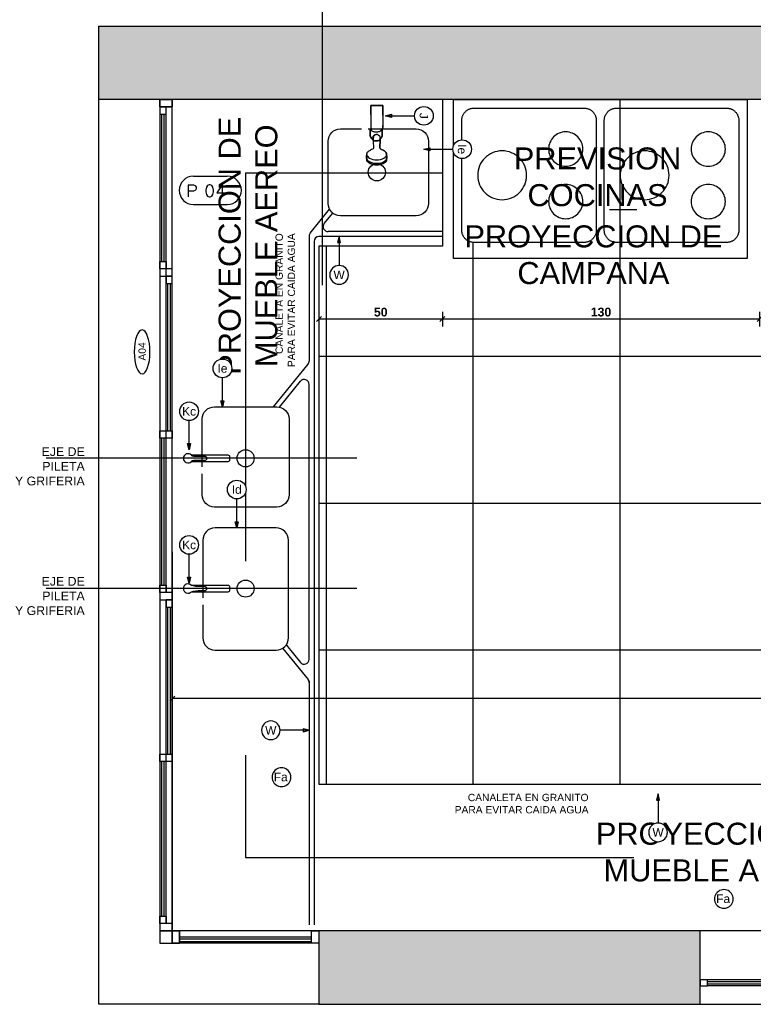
# Model space of a CAD drawing. Header units: millimetres. Extents: x 2889.7 to 2958.5, y 1033.7 to 1094.5.
# Tile 15 of 32: x 2945.1 to 2948.1, y 1037.9 to 1041.9. Entities that reach past the tile are written whole.
import ezdxf
from ezdxf.enums import TextEntityAlignment as Align

# ---------------------------------------------------------------- set-up
doc = ezdxf.new("R2010")
doc.units = ezdxf.units.MM
doc.set_wipeout_variables(frame=1)
for name, pattern in [('DASHDOT', [25.4, 12.7, -6.35, 0, -6.35]), ('HIDDEN', [0.375, 0.25, -0.125]), ('HIDDEN2', [4.7625, 3.175, -1.5875])]:
    doc.linetypes.add(name, pattern=pattern)
for name, color, linetype in [('A Aluminio', 5, 'Continuous'), ('A HATCH MURO ALB', 252, 'Continuous'), ('A MURO', 1, 'Continuous'), ('A Muro visto', 2, 'Continuous'), ('A PAVIMENTO', 8, 'Continuous'), ('A-ABER', 1, 'Continuous'), ('A-ALBA-0', 9, 'Continuous'), ('A-ALBA-1', 1, 'Continuous'), ('A-ALBA-2', 2, 'Continuous'), ('A-ALBA-4', 6, 'Continuous'), ('A-ANNO-PLANI @ 20', 1, 'Continuous'), ('A-ANNO-SIMB @ 20', 2, 'Continuous'), ('A-ANOT-COTA-PARC', 1, 'Continuous'), ('A-ANOT-TTEC', 2, 'Continuous'), ('A-EQPM-FIJO', 1, 'Continuous'), ('A-EQPM-MOVL', 8, 'Continuous'), ('A-EQPM-SANI', 1, 'Continuous'), ('B Vidrio', 8, 'Continuous'), ('TEXTOS', 2, 'Continuous'), ('TXT PLANILLAS', 3, 'Continuous')]:
    doc.layers.add(name, color=color, linetype=linetype)
doc.styles.add('arial', font='arial.ttf')
doc.styles.add('BIS-ANOT', font='swiss.ttf')
doc.styles.add('BIS-COTA', font='swissb.ttf')
doc.styles.add('BIS-TXT', font='swiss.ttf')
doc.styles.add('E5-100', font='micross.ttf')
doc.styles.add('ROMANS', font='romans.shx')
doc.dimstyles.new('BIS-COTA-PARC', dxfattribs={"dimscale": 0, "dimtxt": 0.0018, "dimasz": 0.001, "dimexe": 0.0015, "dimexo": 0, "dimgap": 0.0005, "dimtad": 1, "dimdec": 0, "dimlfac": 100, "dimzin": 9, "dimdsep": 46, "dimtxsty": 'BIS-COTA', "dimblk": 'OBLIQUE', "dimcen": 2.5, "dimclrd": 256, "dimclre": 251, "dimclrt": 2, "dimadec": 1, "dimazin": 2, "dimtfac": 1, "dimtdec": 0, "dimtix": 1, "dimtmove": 2, "dimatfit": 3, "dimldrblk": 'DOT', "dimfxl": 0.0015, "dimfxlon": 1, "dimtolj": 1, "dimtzin": 0, "dimarcsym": 0})

# ---------------------------------------------------------------- blocks, each defined once
blk = doc.blocks.new('A04')
at = {"layer": 'A Aluminio'}
for p, q in [((0, -3.4, -10), (0, 0, -10)), ((0.025, -2.016, -10), (0.025, -0.03, -10)), ((0.05, 0, -10), (0.05, -3.4, -10)), ((0.025, -3.37, -10), (0.025, -2.046, -10)), ((-0.6, -3.4, -10), (0.05, -3.4, -10)), ((0, -3.4, -10), (0, -3.45, -10)), ((0, -3.45, -10), (0, -3.4, -10)), ((0.05, -3.4, -10), (0.05, -3.45, -10)), ((-0.6, -3.45, -10), (0, -3.45, -10)), ((-0.57, -3.425, -10), (-0.03, -3.425, -10))]:
    blk.add_line(p, q, dxfattribs=at)
at = {"layer": 'A Aluminio', "elevation": -10}
for points in [[(0.05, 0), (0.05, -0.03), (0, -0.03), (0, 0)], [(0.05, -0.03), (0.05, 0), (0, 0), (0, -0.03)], [(0.05, -0.03), (0.05, -0.06), (0.025, -0.06), (0.025, -0.03)], [(0.05, -0.692), (0.05, -0.662), (0.025, -0.662), (0.025, -0.692)], [(0.05, -0.692), (0.05, -0.722), (0, -0.722), (0, -0.692)], [(0.025, -0.722), (0.025, -0.752), (0, -0.752), (0, -0.722)], [(0.05, -1.384), (0.05, -1.354), (0, -1.354), (0, -1.384)], [(0.05, -2.016), (0.05, -1.986), (0.025, -1.986), (0.025, -2.016)], [(0.05, -2.016), (0.05, -2.046), (0, -2.046), (0, -2.016)], [(0.025, -2.046), (0.025, -2.076), (0, -2.076), (0, -2.046)], [(0.05, -2.7075), (0.05, -2.6775), (0, -2.6775), (0, -2.7075)], [(0.05, -3.37), (0.05, -3.34), (0.025, -3.34), (0.025, -3.37)], [(0.05, -3.37), (0.05, -3.4), (0, -3.4), (0, -3.37)], [(-0.6, -3.45), (-0.57, -3.45), (-0.57, -3.4), (-0.6, -3.4)], [(-0.03, -3.4), (0, -3.4), (0, -3.45), (-0.03, -3.45)], [(-0.03, -3.45), (0, -3.45), (0, -3.4), (-0.03, -3.4)], [(0, -3.4), (0.05, -3.4), (0.05, -3.45), (0, -3.45)]]:
    blk.add_lwpolyline(points, close=True, dxfattribs=at)
at = {"layer": 'A MURO'}
blk.add_line((0, -1.85, -10), (0, -3.4, -10), dxfattribs=at)
at = {"layer": 'A Muro visto', "elevation": -10}
blk.add_lwpolyline([(0, -3.4), (0, -3.4), (0, 0)], dxfattribs=at)
at = {"layer": 'B Vidrio'}
for p, q in [((0.0325, -0.662, -10), (0.0325, -0.06, -10)), ((0.0425, -0.662, -10), (0.0425, -0.06, -10)), ((0.0075, -1.354, -10), (0.0075, -0.752, -10)), ((0.0175, -1.354, -10), (0.0175, -0.752, -10)), ((0.0325, -1.986, -10), (0.0325, -1.384, -10)), ((0.0425, -1.986, -10), (0.0425, -1.384, -10)), ((0.0075, -2.6775, -10), (0.0075, -2.076, -10)), ((0.0175, -2.6775, -10), (0.0175, -2.076, -10)), ((0.0325, -3.34, -10), (0.0325, -2.7075, -10)), ((0.0425, -3.34, -10), (0.0425, -2.7075, -10)), ((-0.03, -3.4325, -10), (-0.57, -3.4325, -10)), ((-0.03, -3.4425, -10), (-0.57, -3.4425, -10))]:
    blk.add_line(p, q, dxfattribs=at)
blk = doc.blocks.new('A18 p')
at = {"linetype": 'ByBlock'}
for p, q in [((0.03, 0.025), (1.27, 0.025)), ((0.03, 0), (1.27, 0))]:
    blk.add_line(p, q, dxfattribs=at)
at = {"color": 8, "linetype": 'ByBlock'}
for p, q in [((0.03, 0.0175), (1.27, 0.0175)), ((0.03, 0.0075), (1.27, 0.0075))]:
    blk.add_line(p, q, dxfattribs=at)
at = {"linetype": 'HIDDEN'}
for points in [[(0.03, 0), (0, 0), (0, 0.025), (0.03, 0.025)], [(1.3, 0), (1.27, 0), (1.27, 0.025), (1.3, 0.025)]]:
    blk.add_lwpolyline(points, close=True, dxfattribs=at)
blk = doc.blocks.new('A-ANNO-NOM-2')
blk.add_wipeout([(0, -0.00191), (0.0003, -0.00189), (0.00059, -0.00182), (0.00087, -0.0017), (0.00112, -0.00155), (0.00135, -0.00135), (0.00155, -0.00112), (0.0017, -0.00087), (0.00182, -0.00059), (0.00189, -0.0003), (0.00191, 0), (0.00189, 0.0003), (0.00182, 0.00059), (0.0017, 0.00087), (0.00155, 0.00112), (0.00135, 0.00135), (0.00112, 0.00155), (0.00087, 0.0017), (0.00059, 0.00182), (0.0003, 0.00189), (0, 0.00191), (-0.0003, 0.00189), (-0.00059, 0.00182), (-0.00087, 0.0017), (-0.00112, 0.00155), (-0.00135, 0.00135), (-0.00155, 0.00112), (-0.0017, 0.00087), (-0.00182, 0.00059), (-0.00189, 0.0003), (-0.00191, 0), (-0.00189, -0.0003), (-0.00182, -0.00059), (-0.0017, -0.00087), (-0.00155, -0.00112), (-0.00135, -0.00135), (-0.00112, -0.00155), (-0.00087, -0.0017), (-0.00059, -0.00182), (-0.0003, -0.00189)])
blk.add_lwpolyline([(0, -0.00191), (0.0003, -0.00189), (0.00059, -0.00182), (0.00087, -0.0017), (0.00112, -0.00155), (0.00135, -0.00135), (0.00155, -0.00112), (0.0017, -0.00087), (0.00182, -0.00059), (0.00189, -0.0003), (0.00191, 0), (0.00189, 0.0003), (0.00182, 0.00059), (0.0017, 0.00087), (0.00155, 0.00112), (0.00135, 0.00135), (0.00112, 0.00155), (0.00087, 0.0017), (0.00059, 0.00182), (0.0003, 0.00189), (0, 0.00191), (-0.0003, 0.00189), (-0.00059, 0.00182), (-0.00087, 0.0017), (-0.00112, 0.00155), (-0.00135, 0.00135), (-0.00155, 0.00112), (-0.0017, 0.00087), (-0.00182, 0.00059), (-0.00189, 0.0003), (-0.00191, 0), (-0.00189, -0.0003), (-0.00182, -0.00059), (-0.0017, -0.00087), (-0.00155, -0.00112), (-0.00135, -0.00135), (-0.00112, -0.00155), (-0.00087, -0.0017), (-0.00059, -0.00182), (-0.0003, -0.00189)], close=True)
at = {"color": 1, "linetype": 'Continuous', "style": 'E5-100'}
blk.add_attdef('LETRA', text='', height=0.00175, dxfattribs=at).set_placement((0, 0), align=Align.MIDDLE_CENTER)
blk = doc.blocks.new('*U343')
at = {"linetype": 'ByBlock', "ltscale": 0.25}
blk.add_lwpolyline([(-0.5, 0), (-0.05, 0, 0.414214), (0, 0.05), (0, 0.4993, 0.414214), (-0.05, 0.5493), (-0.5, 0.5493, 0.414214), (-0.55, 0.4993), (-0.55, 0.05, 0.414214)], format="xyb", close=True, dxfattribs=at)
for centre, radius in [((-0.425, 0.3821), 0.07), ((-0.165, 0.2746), 0.1), ((-0.425, 0.1672), 0.07)]:
    blk.add_circle(centre, radius, dxfattribs=at)
blk = doc.blocks.new('_Oblique')
at = {"color": 0, "linetype": 'ByBlock', "lineweight": -2}
blk.add_line((-0.5, -0.5), (0.5, 0.5), dxfattribs=at)
blk = doc.blocks.new('*D393')
at = {"layer": 'A-ANOT-COTA-PARC', "color": 251, "lineweight": -2, "transparency": 16777216}
for p, q in [((2945.6999, 1039.1586), (2945.6999, 1039.0986)), ((2952.8354, 1039.1586), (2952.8354, 1039.0986))]:
    blk.add_line(p, q, dxfattribs=at)
at = {"layer": 'A-ANOT-COTA-PARC', "lineweight": -2, "transparency": 16777216}
blk.add_line((2952.8354, 1039.1286), (2945.6999, 1039.1286), dxfattribs=at)
at = {"layer": 'A-ANOT-COTA-PARC', "lineweight": -2, "transparency": 16777216, "xscale": 0.02, "yscale": 0.02, "zscale": 0.02, "rotation": 180}
blk.add_blockref('_Oblique', (2945.6999, 1039.1286), dxfattribs=at)
at = {"layer": 'A-ANOT-COTA-PARC', "lineweight": -2, "transparency": 16777216, "xscale": 0.02, "yscale": 0.02, "zscale": 0.02}
blk.add_blockref('_Oblique', (2952.8354, 1039.1286), dxfattribs=at)
at = {"layer": 'A-ANOT-COTA-PARC', "color": 2, "transparency": 16777216, "insert": (2949.2676, 1039.1566), "char_height": 0.036, "attachment_point": 5, "style": 'BIS-COTA'}
blk.add_mtext('\\A1;714', dxfattribs=at)
blk = doc.blocks.new('_Dot')
at = {"color": 0, "linetype": 'ByBlock', "lineweight": -2}
blk.add_line((-0.5, 0), (-1, 0), dxfattribs=at)
at = {"color": 0, "linetype": 'ByBlock', "const_width": 0.5}
blk.add_lwpolyline([(-0.25, 0, 1), (0.25, 0, 1)], format="xyb", close=True, dxfattribs=at)
blk = doc.blocks.new('*U35')
blk.add_lwpolyline([(0, -0.00785), (-0.00031, -0.0066), (0.00031, -0.0066)], close=True)
blk.add_wipeout([(0, -0.00191), (0.0003, -0.00189), (0.00059, -0.00182), (0.00087, -0.0017), (0.00112, -0.00155), (0.00135, -0.00135), (0.00155, -0.00112), (0.0017, -0.00087), (0.00182, -0.00059), (0.00189, -0.0003), (0.00191, 0), (0.00189, 0.0003), (0.00182, 0.00059), (0.0017, 0.00087), (0.00155, 0.00112), (0.00135, 0.00135), (0.00112, 0.00155), (0.00087, 0.0017), (0.00059, 0.00182), (0.0003, 0.00189), (0, 0.00191), (-0.0003, 0.00189), (-0.00059, 0.00182), (-0.00087, 0.0017), (-0.00112, 0.00155), (-0.00135, 0.00135), (-0.00155, 0.00112), (-0.0017, 0.00087), (-0.00182, 0.00059), (-0.00189, 0.0003), (-0.00191, 0), (-0.00189, -0.0003), (-0.00182, -0.00059), (-0.0017, -0.00087), (-0.00155, -0.00112), (-0.00135, -0.00135), (-0.00112, -0.00155), (-0.00087, -0.0017), (-0.00059, -0.00182), (-0.0003, -0.00189)])
at = {"linetype": 'Continuous'}
blk.add_line((0, -0.00785), (0, -0.00191), dxfattribs=at)
blk.add_circle((0, 0), 0.00191)
at = {"color": 1, "linetype": 'Continuous', "style": 'E5-100'}
blk.add_attdef('LETRA', text='', height=0.00175, dxfattribs=at).set_placement((0, 0), align=Align.MIDDLE_CENTER)
blk = doc.blocks.new('*U286')
blk.add_lwpolyline([(0.00785, 0), (0.0066, -0.00031), (0.0066, 0.00031)], close=True)
blk.add_wipeout([(0, -0.00191), (0.0003, -0.00189), (0.00059, -0.00182), (0.00087, -0.0017), (0.00112, -0.00155), (0.00135, -0.00135), (0.00155, -0.00112), (0.0017, -0.00087), (0.00182, -0.00059), (0.00189, -0.0003), (0.00191, 0), (0.00189, 0.0003), (0.00182, 0.00059), (0.0017, 0.00087), (0.00155, 0.00112), (0.00135, 0.00135), (0.00112, 0.00155), (0.00087, 0.0017), (0.00059, 0.00182), (0.0003, 0.00189), (0, 0.00191), (-0.0003, 0.00189), (-0.00059, 0.00182), (-0.00087, 0.0017), (-0.00112, 0.00155), (-0.00135, 0.00135), (-0.00155, 0.00112), (-0.0017, 0.00087), (-0.00182, 0.00059), (-0.00189, 0.0003), (-0.00191, 0), (-0.00189, -0.0003), (-0.00182, -0.00059), (-0.0017, -0.00087), (-0.00155, -0.00112), (-0.00135, -0.00135), (-0.00112, -0.00155), (-0.00087, -0.0017), (-0.00059, -0.00182), (-0.0003, -0.00189)])
at = {"linetype": 'Continuous'}
blk.add_line((0.00785, 0), (0.00191, 0), dxfattribs=at)
blk.add_circle((0, 0), 0.00191)
at = {"color": 1, "linetype": 'Continuous', "style": 'E5-100'}
blk.add_attdef('LETRA', text='', height=0.00175, dxfattribs=at).set_placement((0, 0), align=Align.MIDDLE_CENTER)
blk = doc.blocks.new('*U2')
for p, q in [((-0.273, 0.158), (0.153, 0.158)), ((-0.273, -0.198), (0.153, -0.198))]:
    blk.add_line(p, q)
for centre, start, end in [((-0.273, -0.02), 90, 270), ((0.153, -0.02), 270, 90)]:
    blk.add_arc(centre, 0.178, start, end)
at = {"style": 'ROMANS', "width": 1.1}
blk.add_text('P', height=0.15, dxfattribs=at).set_placement((-0.365, -0.102))
at = {"color": 0, "linetype": 'ByBlock', "style": 'ROMANS', "width": 1.05}
blk.add_attdef('NRO', text='', height=0.15, dxfattribs=at).set_placement((0, -0.027), align=Align.MIDDLE)
blk = doc.blocks.new('Linea Fas')
at = {"layer": 'A-ALBA-0'}
for p, q in [((24.6173, 27.5034), (24.6166, 27.502)), ((24.6166, 27.502), (24.6173, 27.5034)), ((24.6181, 27.5047), (24.6173, 27.5034)), ((24.6173, 27.5034), (24.6181, 27.5047)), ((24.619, 27.506), (24.6181, 27.5047)), ((24.6181, 27.5047), (24.619, 27.506)), ((24.6198, 27.5071), (24.619, 27.506)), ((24.619, 27.506), (24.6198, 27.5071)), ((24.6208, 27.5083), (24.6198, 27.5071)), ((24.6198, 27.5071), (24.6208, 27.5083)), ((24.6217, 27.5093), (24.6208, 27.5083)), ((24.6208, 27.5083), (24.6217, 27.5093)), ((24.6227, 27.5103), (24.6217, 27.5093)), ((24.6217, 27.5093), (24.6227, 27.5103)), ((24.6236, 27.5111), (24.6227, 27.5103)), ((24.6227, 27.5103), (24.6236, 27.5111)), ((24.6247, 27.5119), (24.6236, 27.5111)), ((24.6236, 27.5111), (24.6247, 27.5119)), ((24.6259, 27.5127), (24.6247, 27.5119)), ((24.6247, 27.5119), (24.6259, 27.5127)), ((24.6273, 27.5135), (24.6259, 27.5127)), ((24.6259, 27.5127), (24.6273, 27.5135)), ((24.6286, 27.5141), (24.6273, 27.5135)), ((24.6273, 27.5135), (24.6286, 27.5141)), ((24.63, 27.5145), (24.6286, 27.5141)), ((24.6286, 27.5141), (24.63, 27.5145)), ((24.6314, 27.5148), (24.63, 27.5145)), ((24.63, 27.5145), (24.6314, 27.5148)), ((24.6328, 27.5149), (24.6314, 27.5148)), ((24.6314, 27.5148), (24.6328, 27.5149)), ((24.6412, 27.5153), (24.6328, 27.5149)), ((24.6328, 27.5149), (24.6412, 27.5153)), ((24.6356, 27.5146), (24.6329, 27.5149)), ((24.6383, 27.5137), (24.6356, 27.5146)), ((24.6409, 27.5123), (24.6383, 27.5137)), ((24.6448, 27.5085), (24.6409, 27.5123)), ((24.6471, 27.5153), (24.6412, 27.5153)), ((24.6412, 27.5153), (24.6471, 27.5153)), ((24.6484, 27.5036), (24.6448, 27.5085)), ((24.6472, 27.5153), (24.6471, 27.5153)), ((24.6471, 27.5153), (24.6472, 27.5153)), ((24.6474, 27.5153), (24.6472, 27.5153)), ((24.6472, 27.5153), (24.6474, 27.5153)), ((24.6512, 27.5146), (24.6472, 27.5153)), ((24.6475, 27.5154), (24.6474, 27.5153)), ((24.6474, 27.5153), (24.6475, 27.5154)), ((24.6483, 27.5153), (24.6475, 27.5154)), ((24.6475, 27.5154), (24.6483, 27.5153)), ((24.6484, 27.5153), (24.6483, 27.5153)), ((24.6483, 27.5153), (24.6484, 27.5153)), ((24.6538, 27.5147), (24.6484, 27.5153)), ((24.6484, 27.5153), (24.6538, 27.5147)), ((24.6513, 27.4973), (24.6484, 27.5036)), ((24.655, 27.5127), (24.6512, 27.5146)), ((24.6576, 27.5141), (24.6538, 27.5147)), ((24.6538, 27.5147), (24.6576, 27.5141)), ((24.6608, 27.5067), (24.655, 27.5127)), ((24.6614, 27.5122), (24.6576, 27.5141)), ((24.6576, 27.5141), (24.6614, 27.5122)), ((24.6655, 27.4978), (24.6608, 27.5067)), ((24.6649, 27.5092), (24.6614, 27.5122)), ((24.6614, 27.5122), (24.6649, 27.5092)), ((24.668, 27.5051), (24.6649, 27.5092)), ((24.6649, 27.5092), (24.668, 27.5051)), ((24.6708, 27.5001), (24.668, 27.5051)), ((24.668, 27.5051), (24.6708, 27.5001)), ((24.4719, 27.4997), (24.4329, 27.4997)), ((24.4329, 27.4997), (24.4329, 27.4497)), ((24.4329, 27.4497), (24.4329, 27.4997)), ((24.4329, 27.4997), (24.4719, 27.4997)), ((24.4701, 27.4997), (24.5229, 27.4997)), ((24.5229, 27.4997), (24.5145, 27.4997)), ((24.5242, 27.4996), (24.5229, 27.4997)), ((24.5254, 27.4991), (24.5242, 27.4996)), ((24.5265, 27.4983), (24.5254, 27.4991)), ((24.5272, 27.4972), (24.5265, 27.4983)), ((24.5277, 27.496), (24.5272, 27.4972)), ((24.5279, 27.4947), (24.5277, 27.496)), ((24.5279, 27.4941), (24.5279, 27.4947)), ((24.5292, 27.494), (24.5279, 27.4941)), ((24.5279, 27.4556), (24.5279, 27.4941)), ((24.5293, 27.4948), (24.5292, 27.494)), ((24.531, 27.4937), (24.5292, 27.494)), ((24.5294, 27.4956), (24.5293, 27.4948)), ((24.5296, 27.4961), (24.5294, 27.4956)), ((24.5298, 27.4963), (24.5296, 27.4961)), ((24.53, 27.4965), (24.5298, 27.4963)), ((24.5313, 27.4957), (24.5298, 27.4961)), ((24.5303, 27.4966), (24.53, 27.4965)), ((24.552, 27.4965), (24.5303, 27.4966)), ((24.5303, 27.4966), (24.558, 27.4965)), ((24.558, 27.4965), (24.5303, 27.4966)), ((24.534, 27.4929), (24.531, 27.4937)), ((24.5328, 27.495), (24.5313, 27.4957)), ((24.5343, 27.4937), (24.5328, 27.495)), ((24.5328, 27.495), (24.5328, 27.495)), ((24.5358, 27.4921), (24.534, 27.4929)), ((24.5358, 27.4921), (24.5343, 27.4937)), ((24.5371, 27.4901), (24.5358, 27.4921)), ((24.5382, 27.4877), (24.5371, 27.4901)), ((24.5392, 27.485), (24.5382, 27.4877)), ((24.54, 27.4821), (24.5392, 27.485)), ((24.5392, 27.4592), (24.54, 27.4622)), ((24.5406, 27.4789), (24.54, 27.4821)), ((24.54, 27.4622), (24.5406, 27.4654)), ((24.541, 27.4755), (24.5406, 27.4789)), ((24.5406, 27.4654), (24.541, 27.4687)), ((24.5411, 27.4721), (24.541, 27.4755)), ((24.541, 27.4687), (24.5411, 27.4721)), ((24.5518, 27.4757), (24.5516, 27.4741)), ((24.5516, 27.4741), (24.552, 27.4711)), ((24.5517, 27.4717), (24.5516, 27.474)), ((24.5517, 27.4698), (24.5517, 27.4717)), ((24.5522, 27.4681), (24.5517, 27.4698)), ((24.5521, 27.4772), (24.5518, 27.4757)), ((24.552, 27.4711), (24.5531, 27.4681)), ((24.5524, 27.4786), (24.5521, 27.4772)), ((24.5527, 27.4663), (24.5522, 27.4681)), ((24.5536, 27.4647), (24.5527, 27.4663)), ((24.5531, 27.4681), (24.5553, 27.4651)), ((24.5533, 27.4807), (24.557, 27.485)), ((24.5546, 27.4634), (24.5536, 27.4647)), ((24.5559, 27.4622), (24.5546, 27.4634)), ((24.5553, 27.4651), (24.5576, 27.4627)), ((24.5572, 27.4612), (24.5559, 27.4622)), ((24.557, 27.485), (24.5589, 27.4863)), ((24.5576, 27.4627), (24.5603, 27.4613)), ((24.558, 27.4965), (24.5586, 27.4965)), ((24.5586, 27.4965), (24.558, 27.4965)), ((24.5586, 27.4965), (24.5587, 27.4965)), ((24.5587, 27.4965), (24.5586, 27.4965)), ((24.5587, 27.4965), (24.5596, 27.4959)), ((24.5596, 27.4959), (24.5587, 27.4965)), ((24.5589, 27.4863), (24.5617, 27.4874)), ((24.5596, 27.4959), (24.5603, 27.4954)), ((24.5603, 27.4954), (24.5596, 27.4959)), ((24.5603, 27.4954), (24.5611, 27.4949)), ((24.5611, 27.4949), (24.5603, 27.4954)), ((24.5611, 27.4949), (24.5631, 27.4935)), ((24.5631, 27.4935), (24.5611, 27.4949)), ((24.5617, 27.4874), (24.5631, 27.4878)), ((24.5631, 27.4935), (24.5662, 27.4914)), ((24.5662, 27.4914), (24.5631, 27.4935)), ((24.5631, 27.4878), (24.5646, 27.4878)), ((24.5706, 27.4879), (24.5646, 27.4878)), ((24.5646, 27.4878), (24.5706, 27.4879)), ((24.5662, 27.4914), (24.5677, 27.4904)), ((24.5677, 27.4904), (24.5662, 27.4914)), ((24.5677, 27.4904), (24.5688, 27.4898)), ((24.5688, 27.4898), (24.5677, 27.4904)), ((24.5688, 27.4898), (24.5695, 27.4894)), ((24.5695, 27.4894), (24.5688, 27.4898)), ((24.5695, 27.4894), (24.5712, 27.4883)), ((24.5712, 27.4883), (24.5695, 27.4894)), ((24.607, 27.4872), (24.5706, 27.4879)), ((24.5706, 27.4879), (24.607, 27.4872)), ((24.5712, 27.4883), (24.5722, 27.4875)), ((24.5722, 27.4875), (24.5712, 27.4883)), ((24.5722, 27.4875), (24.5732, 27.4866)), ((24.5732, 27.4866), (24.5722, 27.4875)), ((24.5732, 27.4866), (24.5743, 27.4853)), ((24.5743, 27.4853), (24.5732, 27.4866)), ((24.5743, 27.4853), (24.5753, 27.4839)), ((24.5753, 27.4839), (24.5743, 27.4853)), ((24.5753, 27.4839), (24.5762, 27.4821)), ((24.5762, 27.4821), (24.5753, 27.4839)), ((24.5753, 27.4603), (24.5762, 27.4621)), ((24.5762, 27.4621), (24.5753, 27.4603)), ((24.5762, 27.4821), (24.577, 27.4799)), ((24.577, 27.4799), (24.5762, 27.4821)), ((24.5762, 27.4621), (24.577, 27.4643)), ((24.577, 27.4643), (24.5762, 27.4621)), ((24.5775, 27.4775), (24.577, 27.4799)), ((24.577, 27.4799), (24.5775, 27.4775)), ((24.577, 27.4643), (24.5775, 27.4668)), ((24.5775, 27.4668), (24.577, 27.4643)), ((24.5778, 27.4748), (24.5775, 27.4775)), ((24.5775, 27.4775), (24.5778, 27.4748)), ((24.5775, 27.4668), (24.5778, 27.4694)), ((24.5778, 27.4694), (24.5775, 27.4668)), ((24.5779, 27.4721), (24.5778, 27.4748)), ((24.5778, 27.4748), (24.5779, 27.4721)), ((24.5778, 27.4694), (24.5779, 27.4721)), ((24.5779, 27.4721), (24.5778, 27.4694)), ((24.6079, 27.4877), (24.607, 27.4872)), ((24.607, 27.4872), (24.6079, 27.4877)), ((24.6096, 27.4892), (24.6079, 27.4877)), ((24.6079, 27.4877), (24.6096, 27.4892)), ((24.6114, 27.4914), (24.6096, 27.4892)), ((24.6096, 27.4892), (24.6114, 27.4914)), ((24.6127, 27.4939), (24.6114, 27.4914)), ((24.6114, 27.4914), (24.6127, 27.4939)), ((24.6143, 27.4972), (24.6127, 27.4939)), ((24.6127, 27.4939), (24.6143, 27.4972)), ((24.6159, 27.5006), (24.6143, 27.4972)), ((24.6143, 27.4972), (24.6159, 27.5006)), ((24.6166, 27.502), (24.6159, 27.5006)), ((24.6159, 27.5006), (24.6166, 27.502)), ((24.6535, 27.4902), (24.6513, 27.4973)), ((24.6547, 27.4821), (24.6535, 27.4902)), ((24.6535, 27.4581), (24.6547, 27.4659)), ((24.6552, 27.4741), (24.6547, 27.4821)), ((24.6547, 27.4659), (24.6552, 27.4741)), ((24.6675, 27.4906), (24.6655, 27.4978)), ((24.6689, 27.4826), (24.6675, 27.4906)), ((24.6684, 27.4615), (24.6694, 27.4746)), ((24.6694, 27.4746), (24.6689, 27.4826)), ((24.673, 27.4943), (24.6708, 27.5001)), ((24.6708, 27.5001), (24.673, 27.4943)), ((24.6746, 27.488), (24.673, 27.4943)), ((24.673, 27.4943), (24.6746, 27.488)), ((24.6756, 27.4811), (24.6746, 27.488)), ((24.6746, 27.488), (24.6756, 27.4811)), ((24.6746, 27.4603), (24.6756, 27.4671)), ((24.6756, 27.4671), (24.6746, 27.4603)), ((24.6759, 27.4741), (24.6756, 27.4811)), ((24.6756, 27.4811), (24.6759, 27.4741)), ((24.6756, 27.4671), (24.6759, 27.4741)), ((24.6759, 27.4741), (24.6756, 27.4671)), ((24.4329, 27.4497), (24.4701, 27.4497)), ((24.4701, 27.4497), (24.4329, 27.4497)), ((24.4701, 27.4498), (24.5229, 27.4497)), ((24.5229, 27.4497), (24.5242, 27.4499)), ((24.5242, 27.4499), (24.5254, 27.4504)), ((24.5254, 27.4504), (24.5265, 27.4512)), ((24.5265, 27.4512), (24.5272, 27.4522)), ((24.527, 27.4519), (24.5333, 27.4511)), ((24.5272, 27.4522), (24.5277, 27.4533)), ((24.5277, 27.4533), (24.5279, 27.4556)), ((24.5296, 27.4481), (24.5297, 27.448)), ((24.5297, 27.448), (24.5296, 27.4481)), ((24.5297, 27.448), (24.53, 27.4477)), ((24.53, 27.4477), (24.5297, 27.448)), ((24.5298, 27.4481), (24.5313, 27.4485)), ((24.53, 27.4477), (24.5303, 27.4476)), ((24.5303, 27.4476), (24.53, 27.4477)), ((24.5303, 27.4476), (24.558, 27.4477)), ((24.558, 27.4477), (24.5303, 27.4476)), ((24.5313, 27.4485), (24.5328, 27.4493)), ((24.5328, 27.4493), (24.5343, 27.4505)), ((24.5333, 27.4511), (24.5358, 27.4521)), ((24.5343, 27.4505), (24.5358, 27.4521)), ((24.5358, 27.4521), (24.5371, 27.4541)), ((24.5371, 27.4541), (24.5382, 27.4565)), ((24.5382, 27.4565), (24.5392, 27.4592)), ((24.5587, 27.4604), (24.5572, 27.4612)), ((24.558, 27.4477), (24.5586, 27.4477)), ((24.5586, 27.4477), (24.558, 27.4477)), ((24.5586, 27.4477), (24.5587, 27.4478)), ((24.5587, 27.4478), (24.5586, 27.4477)), ((24.5604, 27.4597), (24.5587, 27.4604)), ((24.5587, 27.4478), (24.5596, 27.4483)), ((24.5596, 27.4483), (24.5587, 27.4478)), ((24.5596, 27.4483), (24.5603, 27.4488)), ((24.5603, 27.4488), (24.5596, 27.4483)), ((24.5603, 27.4613), (24.5631, 27.4605)), ((24.5603, 27.4488), (24.5611, 27.4493)), ((24.5611, 27.4493), (24.5603, 27.4488)), ((24.5621, 27.4593), (24.5604, 27.4597)), ((24.5611, 27.4493), (24.5631, 27.4507)), ((24.5631, 27.4507), (24.5611, 27.4493)), ((24.5638, 27.4593), (24.5621, 27.4593)), ((24.5631, 27.4605), (24.5668, 27.4604)), ((24.5631, 27.4507), (24.5662, 27.4528)), ((24.5662, 27.4528), (24.5631, 27.4507)), ((24.5654, 27.4593), (24.5638, 27.4593)), ((24.5669, 27.4597), (24.5654, 27.4593)), ((24.5662, 27.4528), (24.5677, 27.4538)), ((24.5677, 27.4538), (24.5662, 27.4528)), ((24.5668, 27.4604), (24.568, 27.4602)), ((24.568, 27.4602), (24.5669, 27.4597)), ((24.5677, 27.4538), (24.5688, 27.4544)), ((24.5688, 27.4544), (24.5677, 27.4538)), ((24.568, 27.4602), (24.5774, 27.4604)), ((24.5688, 27.4544), (24.5695, 27.4549)), ((24.5695, 27.4549), (24.5688, 27.4544)), ((24.5695, 27.4549), (24.5712, 27.456)), ((24.5712, 27.456), (24.5695, 27.4549)), ((24.5712, 27.456), (24.5722, 27.4567)), ((24.5722, 27.4567), (24.5712, 27.456)), ((24.5722, 27.4567), (24.5732, 27.4577)), ((24.5732, 27.4577), (24.5722, 27.4567)), ((24.5732, 27.4577), (24.5743, 27.4589)), ((24.5743, 27.4589), (24.5732, 27.4577)), ((24.5743, 27.4589), (24.5753, 27.4603)), ((24.5753, 27.4603), (24.5743, 27.4589)), ((24.5774, 27.4604), (24.607, 27.4611)), ((24.607, 27.4611), (24.6079, 27.4605)), ((24.6079, 27.4605), (24.6096, 27.4591)), ((24.6096, 27.4591), (24.6114, 27.4568)), ((24.6114, 27.4568), (24.6132, 27.4534)), ((24.6132, 27.4534), (24.6155, 27.4485)), ((24.6181, 27.4436), (24.6155, 27.4485)), ((24.6199, 27.441), (24.6181, 27.4436)), ((24.6208, 27.44), (24.6199, 27.441)), ((24.6227, 27.438), (24.6208, 27.44)), ((24.6237, 27.4371), (24.6227, 27.438)), ((24.6259, 27.4356), (24.6237, 27.4371)), ((24.6273, 27.4348), (24.6259, 27.4356)), ((24.6288, 27.4341), (24.6273, 27.4348)), ((24.6301, 27.4337), (24.6288, 27.4341)), ((24.6314, 27.4335), (24.6301, 27.4337)), ((24.6328, 27.4334), (24.6314, 27.4335)), ((24.6328, 27.4334), (24.6355, 27.4336)), ((24.6401, 27.433), (24.6328, 27.4334)), ((24.6355, 27.4336), (24.6383, 27.4345)), ((24.6383, 27.4345), (24.6409, 27.436)), ((24.6409, 27.436), (24.6448, 27.4397)), ((24.6412, 27.4329), (24.6472, 27.4329)), ((24.6472, 27.4329), (24.6412, 27.4329)), ((24.6448, 27.4397), (24.6484, 27.4446)), ((24.6472, 27.4329), (24.6475, 27.4329)), ((24.6475, 27.4329), (24.6472, 27.4329)), ((24.6475, 27.4329), (24.6538, 27.4336)), ((24.6538, 27.4336), (24.6475, 27.4329)), ((24.6484, 27.4446), (24.6513, 27.4509)), ((24.6498, 27.4332), (24.6511, 27.4335)), ((24.6511, 27.4335), (24.655, 27.4355)), ((24.6513, 27.4509), (24.6535, 27.4581)), ((24.6538, 27.4336), (24.6577, 27.4342)), ((24.6577, 27.4342), (24.6538, 27.4336)), ((24.655, 27.4355), (24.6589, 27.4393)), ((24.6577, 27.4342), (24.6614, 27.436)), ((24.6614, 27.436), (24.6577, 27.4342)), ((24.6589, 27.4393), (24.6609, 27.4415)), ((24.6609, 27.4415), (24.664, 27.4472)), ((24.6614, 27.436), (24.6648, 27.439)), ((24.6648, 27.439), (24.6614, 27.436)), ((24.664, 27.4472), (24.6666, 27.4539)), ((24.6648, 27.439), (24.6681, 27.4431)), ((24.6681, 27.4431), (24.6648, 27.439)), ((24.6666, 27.4539), (24.6684, 27.4615)), ((24.6681, 27.4431), (24.6708, 27.4481)), ((24.6708, 27.4481), (24.6681, 27.4431)), ((24.6708, 27.4481), (24.673, 27.4539)), ((24.673, 27.4539), (24.6708, 27.4481)), ((24.673, 27.4539), (24.6746, 27.4603)), ((24.6746, 27.4603), (24.673, 27.4539))]:
    blk.add_line(p, q, dxfattribs=at)
blk = doc.blocks.new('*D429')
at = {"layer": 'A-ANOT-COTA-PARC', "color": 251, "lineweight": -2, "transparency": 16777216}
for p, q in [((2946.8045, 1040.7108), (2946.8045, 1040.6508)), ((2948.1009, 1040.7108), (2948.1009, 1040.6508))]:
    blk.add_line(p, q, dxfattribs=at)
at = {"layer": 'A-ANOT-COTA-PARC', "lineweight": -2, "transparency": 16777216}
blk.add_line((2948.1009, 1040.6808), (2946.8045, 1040.6808), dxfattribs=at)
at = {"layer": 'A-ANOT-COTA-PARC', "lineweight": -2, "transparency": 16777216, "xscale": 0.02, "yscale": 0.02, "zscale": 0.02, "rotation": 180}
blk.add_blockref('_Oblique', (2946.8045, 1040.6808), dxfattribs=at)
at = {"layer": 'A-ANOT-COTA-PARC', "lineweight": -2, "transparency": 16777216, "xscale": 0.02, "yscale": 0.02, "zscale": 0.02}
blk.add_blockref('_Oblique', (2948.1009, 1040.6808), dxfattribs=at)
at = {"layer": 'A-ANOT-COTA-PARC', "color": 2, "transparency": 16777216, "insert": (2947.4527, 1040.7093), "char_height": 0.036, "attachment_point": 5, "style": 'BIS-COTA'}
blk.add_mtext('\\A1;130', dxfattribs=at)
blk = doc.blocks.new('*D430')
at = {"layer": 'A-ANOT-COTA-PARC', "color": 251, "lineweight": -2, "transparency": 16777216}
for p, q in [((2946.2999, 1040.7108), (2946.2999, 1040.6508)), ((2946.8045, 1040.7108), (2946.8045, 1040.6508))]:
    blk.add_line(p, q, dxfattribs=at)
at = {"layer": 'A-ANOT-COTA-PARC', "lineweight": -2, "transparency": 16777216}
blk.add_line((2946.8045, 1040.6808), (2946.2999, 1040.6808), dxfattribs=at)
at = {"layer": 'A-ANOT-COTA-PARC', "lineweight": -2, "transparency": 16777216, "xscale": 0.02, "yscale": 0.02, "zscale": 0.02, "rotation": 180}
blk.add_blockref('_Oblique', (2946.2999, 1040.6808), dxfattribs=at)
at = {"layer": 'A-ANOT-COTA-PARC', "lineweight": -2, "transparency": 16777216, "xscale": 0.02, "yscale": 0.02, "zscale": 0.02}
blk.add_blockref('_Oblique', (2946.8045, 1040.6808), dxfattribs=at)
at = {"layer": 'A-ANOT-COTA-PARC', "color": 2, "transparency": 16777216, "insert": (2946.5522, 1040.7093), "char_height": 0.036, "attachment_point": 5, "style": 'BIS-COTA'}
blk.add_mtext('\\A1;50', dxfattribs=at)
blk = doc.blocks.new('CCA-PLANI1')
blk.add_wipeout([(0.225, 0), (0.219, -0.019), (0.205, -0.033), (0.187, -0.044), (0.169, -0.053), (0.15, -0.06), (0.131, -0.065), (0.111, -0.07), (0.091, -0.073), (0.071, -0.076), (0.051, -0.078), (0.03, -0.079), (0.01, -0.08), (-0.01, -0.08), (-0.03, -0.079), (-0.051, -0.078), (-0.071, -0.076), (-0.091, -0.073), (-0.111, -0.07), (-0.131, -0.065), (-0.15, -0.06), (-0.169, -0.053), (-0.187, -0.044), (-0.205, -0.033), (-0.219, -0.019), (-0.225, 0), (-0.219, 0.019), (-0.205, 0.033), (-0.187, 0.044), (-0.169, 0.053), (-0.15, 0.06), (-0.131, 0.065), (-0.111, 0.07), (-0.091, 0.073), (-0.071, 0.076), (-0.051, 0.078), (-0.03, 0.079), (-0.01, 0.08), (0.01, 0.08), (0.03, 0.079), (0.051, 0.078), (0.071, 0.076), (0.091, 0.073), (0.111, 0.07), (0.131, 0.065), (0.15, 0.06), (0.169, 0.053), (0.187, 0.044), (0.205, 0.033), (0.219, 0.019)])
blk.add_ellipse((0, 0), major_axis=(-0.225, 0), ratio=0.355556, start_param=-3.141592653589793, end_param=3.141592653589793)
at = {"color": 2, "style": 'E5-100'}
blk.add_attdef('TIPO', text='', height=0.075, rotation=360, dxfattribs=at).set_placement((0, 0), align=Align.MIDDLE_CENTER)

msp = doc.modelspace()

# ---------------------------------------------------------------- hatches: boundary and pattern name
at = {"layer": 'A HATCH MURO ALB'}
h = msp.add_hatch(color=256, dxfattribs=at)
h.dxf.hatch_style = 1
h.paths.add_polyline_path([(2950.88539, 1041.57855), (2950.88539, 1041.87855), (2945.39987, 1041.87855), (2945.39987, 1041.57855)])
h.paths.add_polyline_path([(2952.83539, 1041.87855), (2952.83539, 1041.57855), (2953.60162, 1041.57855), (2953.60162, 1041.87855)])
h = msp.add_hatch(color=256, dxfattribs=at)
h.dxf.hatch_style = 1
h.paths.add_polyline_path([(2946.29987, 1037.87861), (2946.39987, 1037.87861), (2947.85811, 1037.87861), (2947.85811, 1038.17861), (2946.29987, 1038.17853), (2946.29987, 1038.12853)])
at = {"layer": 'A PAVIMENTO'}
h = msp.add_hatch(dxfattribs=at)
h.set_pattern_fill('_USER', color=256, scale=0.6, angle=900, double=1, pattern_type=0)
h.set_pattern_definition([(360, (3533.7303, 770.5283), (1e-15, 0.6), []), (90, (3533.7303, 770.5283), (-0.6, 1e-15), [])])
h.paths.add_polyline_path([(2946.60087, 1040.99697), (2946.60087, 1040.97855), (2946.29987, 1040.97855), (2946.29987, 1038.77855), (2949.43539, 1038.77855), (2949.43539, 1037.97855), (2949.53539, 1037.97855), (2949.53539, 1038.70847), (2950.83539, 1038.70847), (2950.83532, 1037.97868), (2951.00811, 1037.97855), (2952.83539, 1037.97855), (2952.83539, 1041.57855), (2950.84987, 1041.57855), (2950.84987, 1040.97855), (2947.59987, 1040.97855), (2947.59987, 1041.57855), (2947.48684, 1041.57855), (2947.48684, 1040.99697)])

# ---------------------------------------------------------------- linework, layer by layer
at = {"layer": 'A MURO'}
msp.add_lwpolyline([(2946.29987, 1038.17861), (2946.29987, 1037.87861), (2947.85811, 1037.87861), (2947.85811, 1038.17861), (2946.29987, 1038.17853)], dxfattribs=at)
at = {"layer": 'A-ALBA-1', "linetype": 'HIDDEN2', "ltscale": 0.5}
for p, q in [((2945.99987, 1041.27855), (2945.99991, 1038.47855)), ((2945.99987, 1041.27855), (2946.80451, 1041.27855, -0.0001)), ((2945.99991, 1038.47855), (2949.33539, 1038.47855))]:
    msp.add_line(p, q, dxfattribs=at)
msp.add_lwpolyline([(2948.04987, 1040.92855), (2946.84987, 1040.92855), (2946.84987, 1041.57855), (2948.04987, 1041.57855)], close=True, dxfattribs=at)
at = {"layer": 'A-ALBA-2', "linetype": 'DASHDOT', "ltscale": 0.1}
for p, q in [((2946.31376, 1040.81924, 0.00023), (2946.31376, 1042.19758, 0.00023)), ((2946.45467, 1040.11145, 0.00045), (2945.07633, 1040.11145, 0.00045)), ((2946.45415, 1039.57862, 0.00045), (2945.08282, 1039.57862, 0.00045))]:
    msp.add_line(p, q, dxfattribs=at)
at = {"layer": 'A-ALBA-4'}
for p, q in [((2949.15811, 1038.17861), (2947.85811, 1038.17861)), ((2947.85811, 1037.87861), (2949.15811, 1037.87861))]:
    msp.add_line(p, q, dxfattribs=at)
for points in [[(2950.88539, 1041.57855), (2945.39987, 1041.57855), (2945.39987, 1041.87855), (2950.88539, 1041.87855)], [(2946.29987, 1037.87861), (2945.39987, 1037.87861), (2945.39987, 1041.57855)]]:
    msp.add_lwpolyline(points, dxfattribs=at)
at = {"layer": 'A-EQPM-FIJO'}
msp.add_lwpolyline([(2946.80451, 1041.57855), (2946.80451, 1040.97855), (2946.29987, 1040.97855), (2946.29987, 1038.77855), (2949.43539, 1038.77855), (2949.43539, 1038.17861)], dxfattribs=at)
at = {"layer": 'A-EQPM-MOVL', "linetype": 'Continuous'}
for p, q in [((2946.32138, 1041.07121, -0.00067), (2946.35629, 1041.11425, -0.00067)), ((2946.25987, 1041.02002, -0.00067), (2946.25987, 1040.50937, -0.00067)), ((2946.25987, 1041.01861), (2946.25987, 1040.50937, 0.00045)), ((2946.80451, 1041.01861, -0.0001), (2946.29987, 1041.01861)), ((2946.27987, 1040.99861), (2946.27987, 1040.50228, 0.00045)), ((2946.11388, 1040.32228, 0.00045), (2946.2554, 1040.49677, 0.00045)), ((2946.27987, 1040.50228, 0.00045), (2946.27987, 1038.99078)), ((2946.13817, 1040.32048, 0.00045), (2946.22434, 1040.42672, 0.00045)), ((2946.25987, 1039.2893), (2946.25987, 1040.41412, 0.00045)), ((2946.15192, 1039.33424), (2946.2554, 1039.20664)), ((2946.16703, 1039.34735), (2946.22434, 1039.2767)), ((2946.25987, 1039.19405), (2946.25987, 1038.76861)), ((2946.27987, 1038.99078), (2946.27987, 1038.77861))]:
    msp.add_line(p, q, dxfattribs=at)
for centre, start, end in [((2946.27987, 1041.02002, -0.00067), 140.95606, 180), ((2946.29987, 1040.99861), 90, 180), ((2946.29987, 1040.99861), 90, 180), ((2946.23987, 1040.50937, 0.00045), 320.95606, 0), ((2946.23987, 1040.50937, 0.00045), 320.95606, 0), ((2946.23987, 1040.41412, 0.00045), 0, 140.95606), ((2946.23987, 1039.2893), 219.04394, 0)]:
    msp.add_arc(centre, 0.02, start, end, dxfattribs=at)
at = {"layer": 'A-EQPM-MOVL'}
msp.add_arc((2946.23987, 1039.19405), 0.02, 0, 39.04394, dxfattribs=at)
at = {"layer": 'A-EQPM-SANI'}
for points, elevation in [([(2946.33719, 1041.26707), (2946.33719, 1041.40857, -0.4142136), (2946.38719, 1041.45857), (2946.47319, 1041.45857)], -0.00002), ([(2945.7772, 1040.12545), (2945.92756, 1040.12545, -0.4142136), (2945.93456, 1040.11845), (2945.93456, 1040.10445, -0.4142136), (2945.92756, 1040.09745), (2945.7772, 1040.09745)], 0.00045), ([(2946.01387, 1039.91228), (2945.87237, 1039.91228, -0.4142136), (2945.82237, 1039.96228), (2945.82237, 1040.04828)], 0.00045), ([(2945.82487, 1039.51295), (2945.82487, 1039.37695, 0.4142136), (2945.87487, 1039.32695), (2946.12487, 1039.32695, 0.4142136), (2946.17487, 1039.37695), (2946.17487, 1039.77695, 0.4142136), (2946.12487, 1039.82695), (2945.87487, 1039.82695, 0.4142136), (2945.82487, 1039.77695), (2945.82487, 1039.54095)], 0.00045), ([(2945.7772, 1039.59262), (2945.92756, 1039.59262, -0.4142136), (2945.93456, 1039.58562), (2945.93456, 1039.57162, -0.4142136), (2945.92756, 1039.56462), (2945.7772, 1039.56462)], 0.00045)]:
    msp.add_lwpolyline(points, format="xyb", dxfattribs=dict(at, elevation=elevation))
at = {"layer": 'A-EQPM-SANI', "elevation": 0.00045}
for points in [[(2945.83334, 1040.11945), (2945.78939, 1040.11945, -0.2099655), (2945.77835, 1040.1243, 2.5669551), (2945.77835, 1040.0986, -0.2099655), (2945.78939, 1040.10345), (2945.83334, 1040.10345, 1)], [(2945.83334, 1039.58662), (2945.81439, 1039.58662, -0.0696532), (2945.77835, 1039.59147, 2.5669551), (2945.77835, 1039.56577, -0.0696532), (2945.81439, 1039.57062), (2945.83334, 1039.57062, 1)]]:
    msp.add_lwpolyline(points, format="xyb", close=True, dxfattribs=at)
at = {"layer": 'A-EQPM-SANI'}
for centre in [(2946.53636, 1041.28107, -0.00002), (2945.99987, 1040.11145, 0.00045), (2945.99987, 1039.57862, 0.00045)]:
    msp.add_circle(centre, 0.035, dxfattribs=at)

# ---------------------------------------------------------------- block references
at = {"layer": 'A-ABER', "xscale": -1, "rotation": 359.9999999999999}
for name, p in [('A04', (2945.69987, 1041.57855, 10)), ('A18 p', (2949.15811, 1037.95355))]:
    msp.add_blockref(name, p, dxfattribs=at)
at = {"layer": 'A-EQPM-MOVL', "linetype": 'HIDDEN2', "xscale": -1, "rotation": 359.9999999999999}
for p in [(2946.88357, 1040.99426), (2947.46617, 1040.99426)]:
    msp.add_blockref('*U343', p, dxfattribs=at)
at = {"layer": 'TXT PLANILLAS', "extrusion": (-2.27775e-08, 7.35567e-14, 1)}
ref = msp.add_blockref('*U2', (2945.87508, 1041.21389, -0.00007), dxfattribs=dict(at, xscale=0.3250000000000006, yscale=0.3250000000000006, zscale=0.3250000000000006))
ref.add_attrib('NRO', '04', dxfattribs={"layer": '0', "color": 0, "linetype": 'ByBlock', "extrusion": (2.30174e-08, -3.71698e-14, 1), "height": 0.04875, "rotation": 360, "style": 'ROMANS', "width": 1.05}).set_placement((2945.87508, 1041.20509, 0.00007), align=Align.MIDDLE)

# ---------------------------------------------------------------- texts
at = {"layer": 'A-ANOT-TTEC', "ltscale": 0.3, "insert": (2946.01002, 1040.98081, 0.00097), "char_height": 0.09, "width": 1.4938887, "attachment_point": 5, "rotation": 90, "style": 'BIS-ANOT'}
msp.add_mtext('PROYECCION DE MUEBLE AEREO', dxfattribs=at)
at = {"layer": 'A-ANOT-TTEC', "ltscale": 0.3, "char_height": 0.09, "width": 1.4938887, "attachment_point": 5, "style": 'BIS-ANOT'}
for s, insert in [('PREVISION \\PCOCINAS', (2947.43857, 1041.26211)), ('PROYECCION DE CAMPANA', (2947.42179, 1040.94345)), ('PROYECCION DE MUEBLE AEREO', (2947.95913, 1038.50068))]:
    msp.add_mtext(s, dxfattribs=dict(at, insert=insert))
at = {"layer": 'A-ANOT-TTEC', "char_height": 0.036, "attachment_point": 9, "style": 'BIS-TXT'}
for s, insert in [('EJE DE PILETA\\PY GRIFERIA', (2945.34214, 1040.00025, 0.00045)), ('EJE DE PILETA \\PY GRIFERIA', (2945.34214, 1039.47007, 0.00045))]:
    msp.add_mtext_dynamic_manual_height_columns(s, width=0.3062581, gutter_width=0.025, heights=[0], dxfattribs=dict(at, insert=insert))
at = {"layer": 'TEXTOS', "insert": (2946.12204, 1041.03177), "char_height": 0.03, "attachment_point": 3, "rotation": 90, "style": 'arial'}
msp.add_mtext_dynamic_manual_height_columns('\\A1;CANALETA EN GRANITO \\PPARA EVITAR CAIDA AGUA', width=0.9121276, gutter_width=12.5, heights=[0], dxfattribs=at)
at = {"layer": 'TEXTOS', "insert": (2947.40181, 1038.73942), "char_height": 0.03, "attachment_point": 3, "style": 'arial'}
msp.add_mtext_dynamic_manual_height_columns('\\A1;CANALETA EN GRANITO\\P PARA EVITAR CAIDA AGUA', width=0.9121276, gutter_width=12.5, heights=[0], dxfattribs=at)

# ---------------------------------------------------------------- dimensions: what is measured, and where the dimension line sits
at = {"layer": 'A-ANOT-COTA-PARC'}
dim = msp.add_linear_dim(base=(2946.80451, 1040.68081), p1=(2948.10087, 1040.97855), p2=(2946.80451, 1040.97855), dimstyle='BIS-COTA-PARC', override={"dimscale": 0, "dimtix": 1, "dimtofl": 1, "dimtmove": 2, "dimatfit": 3}, dxfattribs=at)
dim.commit()
dim.dimension.update_dxf_attribs({"geometry": '*D429', "text_midpoint": (2947.45269, 1040.70931)})
dim = msp.add_linear_dim(base=(2945.69987, 1039.12857), p1=(2952.83539, 1039.56361), p2=(2945.69987, 1039.57361), angle=180, dimstyle='BIS-COTA-PARC', override={"dimscale": 0, "dimtix": 1, "dimtofl": 1, "dimtmove": 2, "dimatfit": 3}, dxfattribs=at)
dim.commit()
dim.dimension.update_dxf_attribs({"geometry": '*D393', "text_midpoint": (2949.26763, 1039.15657)})

# ---------------------------------------------------------------- next in the draw order: block references
at = {"layer": 'A-ANNO-PLANI @ 20'}
ref = msp.add_blockref('CCA-PLANI1', (2945.57679, 1040.54663), dxfattribs=dict(at, xscale=-0.400175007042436, yscale=0.400175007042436, zscale=0.400175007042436, rotation=89.99999999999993))
ref.add_attrib('TIPO', 'A04', dxfattribs={"layer": '0', "color": 2, "height": 0.030013, "rotation": 90, "style": 'E5-100'}).set_placement((2945.57679, 1040.54851), align=Align.MIDDLE_CENTER)
at = {"layer": 'A-ANNO-SIMB @ 20', "linetype": 'Continuous', "xscale": 20, "yscale": 20, "zscale": 20, "rotation": 269.9999999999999}
msp.add_blockref('*U35', (2946.72863, 1041.51209, -0.00002), dxfattribs=at).add_auto_attribs({'LETRA': 'J'})
at = {"layer": 'A-ANNO-SIMB @ 20', "linetype": 'Continuous'}
ref = msp.add_blockref('*U35', (2946.38217, 1040.8617), dxfattribs=dict(at, xscale=-20, yscale=20, zscale=20, rotation=180))
ref.add_attrib('LETRA', 'W', dxfattribs={"layer": '0', "color": 1, "linetype": 'Continuous', "height": 0.035, "style": 'E5-100'}).set_placement((2946.38217, 1040.8617), align=Align.MIDDLE_CENTER)
at = {"layer": 'A-ANNO-SIMB @ 20', "linetype": 'Continuous', "xscale": 20, "yscale": 20, "zscale": 20}
for p in [(2945.76884, 1040.30372, 0.00045), (2945.76884, 1039.75737, 0.00045)]:
    msp.add_blockref('*U35', p, dxfattribs=at).add_auto_attribs({'LETRA': 'Kc'})
at = {"layer": 'A-ANNO-SIMB @ 20', "linetype": 'Continuous'}
ref = msp.add_blockref('*U286', (2946.10296, 1038.99913), dxfattribs=dict(at, xscale=-20, yscale=20, zscale=20, rotation=180))
ref.add_attrib('LETRA', 'W', dxfattribs={"layer": '0', "color": 1, "linetype": 'Continuous', "height": 0.035, "style": 'E5-100'}).set_placement((2946.10296, 1038.99913), align=Align.MIDDLE_CENTER)
ref = msp.add_blockref('A-ANNO-NOM-2', (2946.14652, 1038.80736, 0.00097), dxfattribs=dict(at, xscale=20, yscale=20, zscale=20, rotation=179.9999999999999))
ref.add_attrib('LETRA', 'Fa', dxfattribs={"layer": '0', "color": 1, "linetype": 'Continuous', "height": 0.035, "style": 'BIS-ANOT'}).set_placement((2946.14345, 1038.80815, 0.00097), align=Align.MIDDLE_CENTER)
ref = msp.add_blockref('*U35', (2947.68608, 1038.5817), dxfattribs=dict(at, xscale=-20, yscale=20, zscale=20, rotation=180))
ref.add_attrib('LETRA', 'W', dxfattribs={"layer": '0', "color": 1, "linetype": 'Continuous', "height": 0.035, "style": 'E5-100'}).set_placement((2947.68608, 1038.5817), align=Align.MIDDLE_CENTER)
ref = msp.add_blockref('A-ANNO-NOM-2', (2947.95516, 1038.30953), dxfattribs=dict(at, xscale=20, yscale=20, zscale=20, rotation=179.9999999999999))
ref.add_attrib('LETRA', 'Fa', dxfattribs={"layer": '0', "color": 1, "linetype": 'Continuous', "height": 0.035, "style": 'BIS-ANOT'}).set_placement((2947.95209, 1038.31031), align=Align.MIDDLE_CENTER)

# ---------------------------------------------------------------- next in the draw order: linework, layer by layer
at = {"layer": 'A-EQPM-MOVL', "linetype": 'Continuous'}
for p, q in [((2946.26434, 1041.03262, -0.00067), (2946.34318, 1041.12983, -0.00067)), ((2946.79054, 1041.01861, -0.00009), (2946.29987, 1041.01861)), ((2946.80451, 1041.03861, -0.00067), (2946.33692, 1041.03861, -0.00067)), ((2946.25987, 1039.20114), (2946.25987, 1038.20355)), ((2946.27987, 1038.99078), (2946.27987, 1038.20355))]:
    msp.add_line(p, q, dxfattribs=at)
msp.add_arc((2946.33692, 1041.05861, -0.00067), 0.02, 140.95606, 270, dxfattribs=at)
at = {"layer": 'A-EQPM-SANI'}
for points, elevation in [([(2946.50119, 1041.45857), (2946.69719, 1041.45857, -0.4142136), (2946.74719, 1041.40857), (2946.74719, 1041.15357, -0.4142136), (2946.69719, 1041.10357), (2946.38719, 1041.10357, -0.4142136), (2946.33719, 1041.15357), (2946.33719, 1041.26707)], -0.00002), ([(2945.82237, 1040.07628), (2945.82237, 1040.27228, -0.4142136), (2945.87237, 1040.32228), (2946.12737, 1040.32228, -0.4142136), (2946.17737, 1040.27228), (2946.17737, 1039.96228, -0.4142136), (2946.12737, 1039.91228), (2946.01387, 1039.91228)], 0.00045)]:
    msp.add_lwpolyline(points, format="xyb", dxfattribs=dict(at, elevation=elevation))

# ---------------------------------------------------------------- next in the draw order: block references
at = {"rotation": 270.0000000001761}
msp.add_blockref('Linea Fas', (2919.06161, 1065.98737, 0.0002), dxfattribs=at)

# ---------------------------------------------------------------- next in the draw order: dimensions: what is measured, and where the dimension line sits
at = {"layer": 'A-ANOT-COTA-PARC'}
dim = msp.add_linear_dim(base=(2946.29987, 1040.68081), p1=(2946.80451, 1040.97855), p2=(2946.29987, 1040.97855), dimstyle='BIS-COTA-PARC', override={"dimscale": 0, "dimtix": 1, "dimtofl": 1, "dimtmove": 2, "dimatfit": 3}, dxfattribs=at)
dim.commit()
dim.dimension.update_dxf_attribs({"geometry": '*D430', "text_midpoint": (2946.55219, 1040.70931)})

# ---------------------------------------------------------------- next in the draw order: block references
at = {"layer": 'A-ANNO-SIMB @ 20', "linetype": 'Continuous', "xscale": 20, "yscale": 20, "zscale": 20, "rotation": 269.9999999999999}
msp.add_blockref('*U35', (2946.88515, 1041.37569, -0.0001), dxfattribs=at).add_auto_attribs({'LETRA': 'Ie'})
at = {"layer": 'A-ANNO-SIMB @ 20', "linetype": 'Continuous', "xscale": 20, "yscale": 20, "zscale": 20}
for p, values in [((2945.90525, 1040.4792, 0.00045), {'LETRA': 'Ie'}), ((2945.96365, 1039.98386, 0.00045), {'LETRA': 'Id'})]:
    msp.add_blockref('*U35', p, dxfattribs=at).add_auto_attribs(values)

doc.saveas('drawing.dxf')
